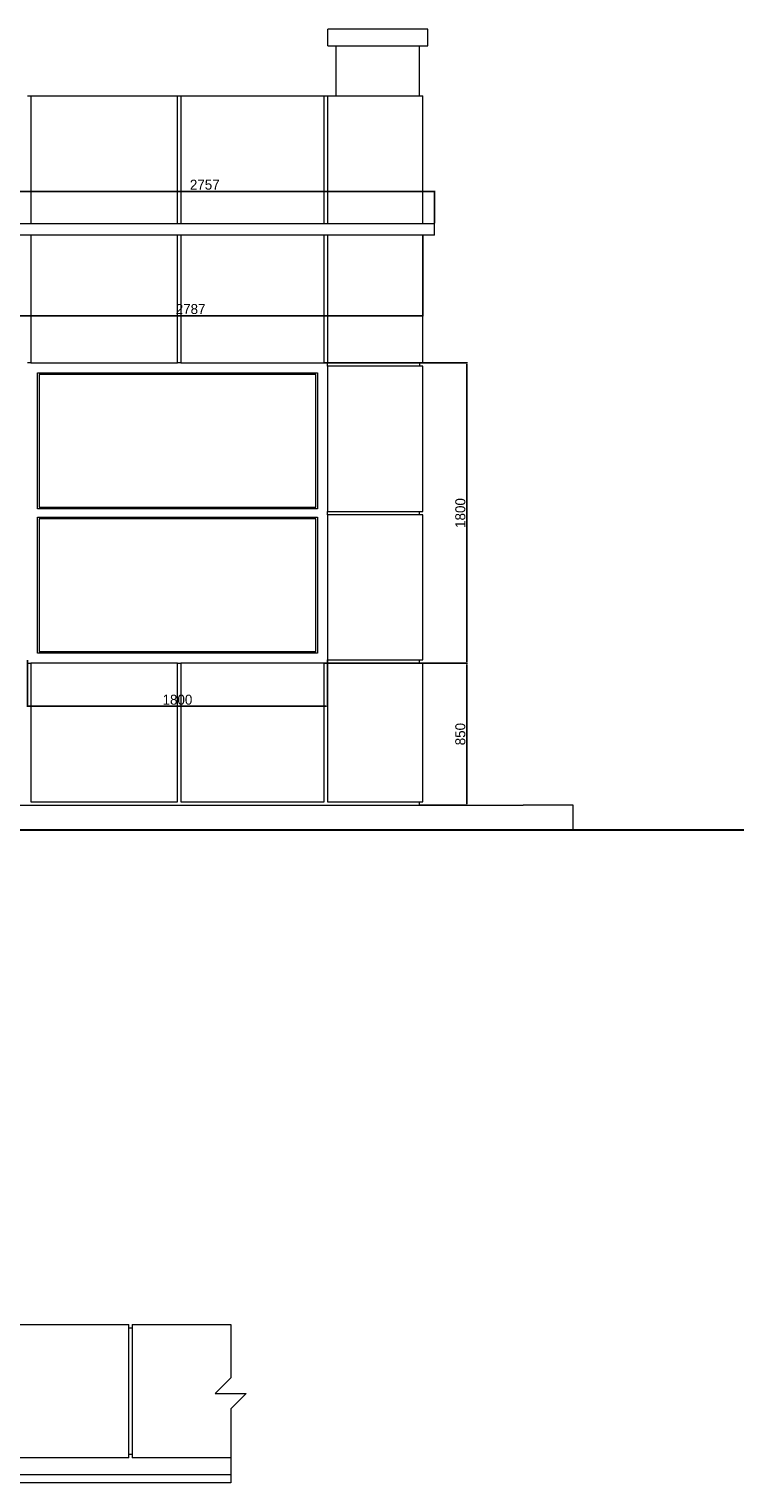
# Model space of a CAD drawing. Header units: feet. Extents: x 1858128 to 2044707, y 4638096 to 4671392.
# Tile 17 of 18: x 1973894 to 1978182, y 4662680 to 4671392. Entities that reach past the tile are written whole.
import ezdxf

# ---------------------------------------------------------------- set-up
doc = ezdxf.new("R2010")
doc.units = ezdxf.units.FT
doc.header["$MEASUREMENT"] = 0
doc.header["$PDMODE"] = 98
doc.header["$PDSIZE"] = 0.3
doc.dimstyles.new('ISO-25', dxfattribs={"dimscale": 7, "dimtxt": 20, "dimasz": 2.5, "dimexe": 1.25, "dimexo": 0.625, "dimgap": 3, "dimtad": 1, "dimdec": 0, "dimtxsty": 'Standard', "dimcen": 2.5, "dimadec": 0, "dimazin": 0, "dimtfac": 1, "dimtdec": 0, "dimtmove": 0, "dimatfit": 3, "dimfxl": 1.25, "dimarcsym": 0})

# ---------------------------------------------------------------- blocks, each defined once
blk = doc.blocks.new('A$Cdce74211')
at = {"color": 0, "linetype": 'Continuous', "lineweight": 0, "extrusion": (0, 1, 0)}
for p, q in [((-34316.6, -1865.7), (-34316.6, -1765.7)), ((-33716.6, -1765.7), (-34316.6, -1765.7)), ((-33716.6, -1865.7), (-33716.6, -1765.7)), ((-34316.6, -1865.7), (-33716.6, -1865.7)), ((-34266.6, -2165.7), (-34266.6, -1865.7)), ((-33766.6, -2165.7), (-33766.6, -1865.7)), ((-36119.1, -2165.7), (-36099.1, -2165.7)), ((-36099.1, -2165.7), (-35219.1, -2165.7)), ((-36099.1, -2165.7), (-36099.1, -2930.7)), ((-35219.1, -2165.7), (-35199.1, -2165.7)), ((-35219.1, -2930.7), (-35219.1, -2165.7)), ((-35199.1, -2165.7), (-34339.1, -2165.7)), ((-35199.1, -2165.7), (-35199.1, -2930.7)), ((-34339.1, -2165.7), (-34319.1, -2165.7)), ((-34339.1, -2930.7), (-34339.1, -2165.7)), ((-34319.1, -2165.7), (-33746.6, -2165.7)), ((-34319.1, -2165.7), (-34319.1, -2930.7)), ((-33746.6, -2930.7), (-33746.6, -2165.7)), ((-36433.9, -2930.7), (-33676.6, -2930.7)), ((-33676.6, -3000.7), (-33676.6, -2930.7)), ((-33676.6, -3000.7), (-36433.9, -3000.7)), ((-36099.1, -3000.7), (-36099.1, -3765.7)), ((-35219.1, -3765.7), (-35219.1, -3000.7)), ((-35199.1, -3000.7), (-35199.1, -3765.7)), ((-34339.1, -3765.7), (-34339.1, -3000.7)), ((-34319.1, -3000.7), (-34319.1, -3765.7)), ((-33746.6, -3765.7), (-33746.6, -3000.7)), ((-36099.1, -3765.7), (-36119.1, -3765.7)), ((-36099.1, -3765.7), (-35219.1, -3765.7)), ((-36059.1, -4640.7), (-36059.1, -3825.7)), ((-36059.1, -3825.7), (-34379.1, -3825.7)), ((-35199.1, -3765.7), (-35219.1, -3765.7)), ((-35199.1, -3765.7), (-34339.1, -3765.7)), ((-34379.1, -3825.7), (-34379.1, -4640.7)), ((-34319.1, -3765.7), (-34339.1, -3765.7)), ((-34319.1, -3765.7), (-33746.6, -3765.7)), ((-34319.1, -3785.7), (-34319.1, -3765.7)), ((-33746.6, -3785.7), (-34319.1, -3785.7)), ((-34319.1, -3785.7), (-34319.1, -4655.7)), ((-33766.6, -3765.7), (-33766.6, -3785.7)), ((-33746.6, -4655.7), (-33746.6, -3785.7)), ((-34389.1, -3835.7), (-36049.1, -3835.7)), ((-36049.1, -3835.7), (-36049.1, -4630.7)), ((-34389.1, -4630.7), (-34389.1, -3835.7)), ((-34379.1, -4640.7), (-36059.1, -4640.7)), ((-36059.1, -5505.7), (-36059.1, -4690.7)), ((-36059.1, -4690.7), (-34379.1, -4690.7)), ((-36049.1, -4630.7), (-34389.1, -4630.7)), ((-34389.1, -4700.7), (-36049.1, -4700.7)), ((-36049.1, -4700.7), (-36049.1, -5495.7)), ((-34389.1, -5495.7), (-34389.1, -4700.7)), ((-34379.1, -4690.7), (-34379.1, -5505.7)), ((-34319.1, -4655.7), (-33746.6, -4655.7)), ((-34319.1, -4675.7), (-34319.1, -4655.7)), ((-33746.6, -4675.7), (-34319.1, -4675.7)), ((-34319.1, -4675.7), (-34319.1, -5545.7)), ((-33766.6, -4675.7), (-33766.6, -4655.7)), ((-33746.6, -5545.7), (-33746.6, -4675.7)), ((-36119.1, -5565.7), (-36099.1, -5565.7)), ((-36099.1, -5565.7), (-36099.1, -6395.7)), ((-35219.1, -5565.7), (-36099.1, -5565.7)), ((-34379.1, -5505.7), (-36059.1, -5505.7)), ((-36049.1, -5495.7), (-34389.1, -5495.7)), ((-35219.1, -6395.7), (-35219.1, -5565.7)), ((-35219.1, -5565.7), (-35199.1, -5565.7)), ((-35199.1, -5565.7), (-35199.1, -6395.7)), ((-34339.1, -5565.7), (-35199.1, -5565.7)), ((-34339.1, -6395.7), (-34339.1, -5565.7)), ((-34339.1, -5565.7), (-34319.1, -5565.7)), ((-34319.1, -5545.7), (-33746.6, -5545.7)), ((-34319.1, -5565.7), (-34319.1, -5545.7)), ((-33746.6, -5565.7), (-34319.1, -5565.7)), ((-34319.1, -5565.7), (-34319.1, -6395.7)), ((-33766.6, -5565.7), (-33766.6, -5545.7)), ((-33746.6, -6395.7), (-33746.6, -5565.7)), ((-47111.6, -6415.7), (-33146.6, -6415.7)), ((-36099.1, -6395.7), (-35219.1, -6395.7)), ((-35199.1, -6395.7), (-34339.1, -6395.7)), ((-34319.1, -6395.7), (-33746.6, -6395.7)), ((-33766.6, -6415.7), (-33766.6, -6395.7)), ((-32846.6, -6415.7), (-33146.6, -6415.7)), ((-32846.6, -6565.7), (-32846.6, -6415.7))]:
    blk.add_line(p, q, dxfattribs=at)
at = {"color": 0, "linetype": 'Continuous', "lineweight": 30, "extrusion": (0, 1, 0)}
blk.add_line((-31821.8, -6565.7), (-48571.5, -6565.7), dxfattribs=at)
blk = doc.blocks.new('*D5646')
at = {"color": 0, "lineweight": -2, "transparency": 16777216}
for p, q in [((1976256.9, 4670154.7), (1976256.9, 4669670.5)), ((1973469.7, 4670082), (1973469.7, 4669670.5)), ((1973477.2, 4669674.2), (1976249.4, 4669674.2))]:
    blk.add_line(p, q, dxfattribs=at)
at = {"color": 0, "lineweight": 0, "transparency": 16777216}
for points in [[(1973477.2, 4669675.5), (1973477.2, 4669673), (1973469.7, 4669674.2)], [(1976249.4, 4669675.5), (1976249.4, 4669673), (1976256.9, 4669674.2)]]:
    blk.add_solid(points, dxfattribs=at)
at = {"layer": 'Defpoints', "color": 0, "lineweight": 0, "transparency": 16777216}
for p in [(1976256.9, 4670156.6), (1973469.7, 4670083.9), (1976256.9, 4669674.2)]:
    blk.add_point(p, dxfattribs=at)
at = {"color": 0, "lineweight": 5, "transparency": 16777216, "insert": (1974863.3, 4669713.7), "char_height": 60, "attachment_point": 5}
blk.add_mtext('2787', dxfattribs=at)
blk = doc.blocks.new('*D5601')
at = {"color": 0, "lineweight": -2, "transparency": 16777216}
for p, q in [((1973569.7, 4670228.4), (1973569.7, 4670422.9)), ((1973577.2, 4670419.1), (1976319.4, 4670419.1)), ((1976326.9, 4670228.4), (1976326.9, 4670422.9))]:
    blk.add_line(p, q, dxfattribs=at)
at = {"color": 0, "lineweight": 0, "transparency": 16777216}
for points in [[(1973577.2, 4670420.4), (1973577.2, 4670417.9), (1973569.7, 4670419.1)], [(1976319.4, 4670420.4), (1976319.4, 4670417.9), (1976326.9, 4670419.1)]]:
    blk.add_solid(points, dxfattribs=at)
at = {"layer": 'Defpoints', "color": 0, "lineweight": 0, "transparency": 16777216}
for p in [(1976326.9, 4670419.1), (1973569.7, 4670226.6), (1976326.9, 4670226.6)]:
    blk.add_point(p, dxfattribs=at)
at = {"color": 0, "lineweight": 5, "transparency": 16777216, "insert": (1974948.3, 4670458.6), "char_height": 60, "attachment_point": 5}
blk.add_mtext('2757', dxfattribs=at)
blk = doc.blocks.new('*D5648')
at = {"color": 0, "lineweight": -2, "transparency": 16777216}
for p, q in [((1975666.3, 4669391.6), (1976523.7, 4669391.6)), ((1976520, 4669384.1), (1976520, 4667599.1)), ((1975666.3, 4667591.6), (1976523.7, 4667591.6))]:
    blk.add_line(p, q, dxfattribs=at)
at = {"color": 0, "lineweight": 0, "transparency": 16777216}
for points in [[(1976518.7, 4669384.1), (1976521.2, 4669384.1), (1976520, 4669391.6)], [(1976518.7, 4667599.1), (1976521.2, 4667599.1), (1976520, 4667591.6)]]:
    blk.add_solid(points, dxfattribs=at)
at = {"layer": 'Defpoints', "color": 0, "lineweight": 0, "transparency": 16777216}
for p in [(1975664.4, 4669391.6), (1975664.4, 4667591.6), (1976520, 4667591.6)]:
    blk.add_point(p, dxfattribs=at)
at = {"color": 0, "lineweight": 5, "transparency": 16777216, "insert": (1976481, 4668491.6), "char_height": 60, "attachment_point": 5, "rotation": 90}
blk.add_mtext('1800', dxfattribs=at)
blk = doc.blocks.new('*D5649')
at = {"color": 0, "lineweight": -2, "transparency": 16777216}
for p, q in [((1975666.3, 4667591.6), (1976523.7, 4667591.6)), ((1976520, 4667584.1), (1976520, 4666749.1)), ((1976238.8, 4666741.6), (1976523.7, 4666741.6))]:
    blk.add_line(p, q, dxfattribs=at)
at = {"color": 0, "lineweight": 0, "transparency": 16777216}
for points in [[(1976518.7, 4667584.1), (1976521.2, 4667584.1), (1976520, 4667591.6)], [(1976518.7, 4666749.1), (1976521.2, 4666749.1), (1976520, 4666741.6)]]:
    blk.add_solid(points, dxfattribs=at)
at = {"layer": 'Defpoints', "color": 0, "lineweight": 0, "transparency": 16777216}
for p in [(1975664.4, 4667591.6), (1976236.9, 4666741.6), (1976520, 4666741.6)]:
    blk.add_point(p, dxfattribs=at)
at = {"color": 0, "lineweight": 5, "transparency": 16777216, "insert": (1976481, 4667166.6), "char_height": 60, "attachment_point": 5, "rotation": 90}
blk.add_mtext('850', dxfattribs=at)
blk = doc.blocks.new('*D5651')
at = {"color": 0, "lineweight": -2, "transparency": 16777216}
for p, q in [((1973884.4, 4667609.7), (1973884.4, 4667329.9)), ((1975684.4, 4667609.7), (1975684.4, 4667329.9)), ((1973891.9, 4667333.6), (1975676.9, 4667333.6))]:
    blk.add_line(p, q, dxfattribs=at)
at = {"color": 0, "lineweight": 0, "transparency": 16777216}
for points in [[(1973891.9, 4667334.9), (1973891.9, 4667332.4), (1973884.4, 4667333.6)], [(1975676.9, 4667334.9), (1975676.9, 4667332.4), (1975684.4, 4667333.6)]]:
    blk.add_solid(points, dxfattribs=at)
at = {"layer": 'Defpoints', "color": 0, "lineweight": 0, "transparency": 16777216}
for p in [(1973884.4, 4667611.6), (1975684.4, 4667611.6), (1975684.4, 4667333.6)]:
    blk.add_point(p, dxfattribs=at)
at = {"color": 0, "lineweight": 5, "transparency": 16777216, "insert": (1974784.4, 4667372.6), "char_height": 60, "attachment_point": 5}
blk.add_mtext('1800', dxfattribs=at)

msp = doc.modelspace()

# ---------------------------------------------------------------- linework, layer by layer
at = {"color": 0, "linetype": 'Continuous', "lineweight": 0, "extrusion": (0, 1, 0)}
for p, q in [((1973313.6, 4663629.6), (1974493.6, 4663629.6)), ((1974493.6, 4662829.6), (1974493.6, 4663629.6)), ((1974513.6, 4663629.6), (1974513.6, 4662829.6)), ((1974513.6, 4663629.6), (1975103.6, 4663629.6)), ((1974493.6, 4663609.6), (1974513.6, 4663609.6)), ((1974493.6, 4662829.6), (1973313.6, 4662829.6)), ((1974513.6, 4662849.6), (1974493.6, 4662849.6)), ((1975103.6, 4662829.6), (1974513.6, 4662829.6)), ((1969053.6, 4662729.6), (1975103.6, 4662729.6)), ((1969053.6, 4662729.6), (1975103.6, 4662729.6)), ((1975103.6, 4662679.6), (1969053.6, 4662679.6))]:
    msp.add_line(p, q, dxfattribs=at)
at = {"color": 0, "linetype": 'Continuous', "lineweight": 0}
msp.add_lwpolyline([(1975103.6, 4663629.6), (1975103.6, 4663309.5), (1975010.6, 4663216.4), (1975196.7, 4663216.4), (1975103.6, 4663123.3), (1975103.6, 4662679.6)], dxfattribs=at)

# ---------------------------------------------------------------- block references
at = {"lineweight": 5}
msp.add_blockref('A$Cdce74211', (2010003.5, 4673157.2, -2612.8), dxfattribs=at)

# ---------------------------------------------------------------- dimensions: what is measured, and where the dimension line sits
at = {"color": 1, "lineweight": 5}
for base, p1, p2, picture, middle in [((1976326.9, 4670419.1, -2612.8), (1973569.7, 4670226.6, -2612.8), (1976326.9, 4670226.6, -2612.8), '*D5601', (1974948.3, 4670458.6, -2612.8)), ((1976256.9, 4669674.2, -2612.8), (1973469.7, 4670083.9, -2612.8), (1976256.9, 4670156.6, -2612.8), '*D5646', (1974863.3, 4669713.7, -2612.8)), ((1975684.4, 4667333.6, -2612.8), (1973884.4, 4667611.6, -2612.8), (1975684.4, 4667611.6, -2612.8), '*D5651', (1974784.4, 4667372.6, -2612.8))]:
    dim = msp.add_linear_dim(base=base, p1=p1, p2=p2, dimstyle='ISO-25', override={"dimscale": 3, "dimtmove": 1}, dxfattribs=at)
    dim.commit()
    dim.dimension.update_dxf_attribs({"geometry": picture, "text_midpoint": middle})
for base, p1, p2, picture, middle in [((1976520, 4667591.6, -2612.8), (1975664.4, 4669391.6, -2612.8), (1975664.4, 4667591.6, -2612.8), '*D5648', (1976481, 4668491.6, -2612.8)), ((1976520, 4666741.6, -2612.8), (1975664.4, 4667591.6, -2612.8), (1976236.9, 4666741.6, -2612.8), '*D5649', (1976481, 4667166.6, -2612.8))]:
    dim = msp.add_linear_dim(base=base, p1=p1, p2=p2, angle=90, dimstyle='ISO-25', override={"dimscale": 3, "dimtmove": 1}, dxfattribs=at)
    dim.commit()
    dim.dimension.update_dxf_attribs({"geometry": picture, "text_midpoint": middle})

doc.saveas('drawing.dxf')
